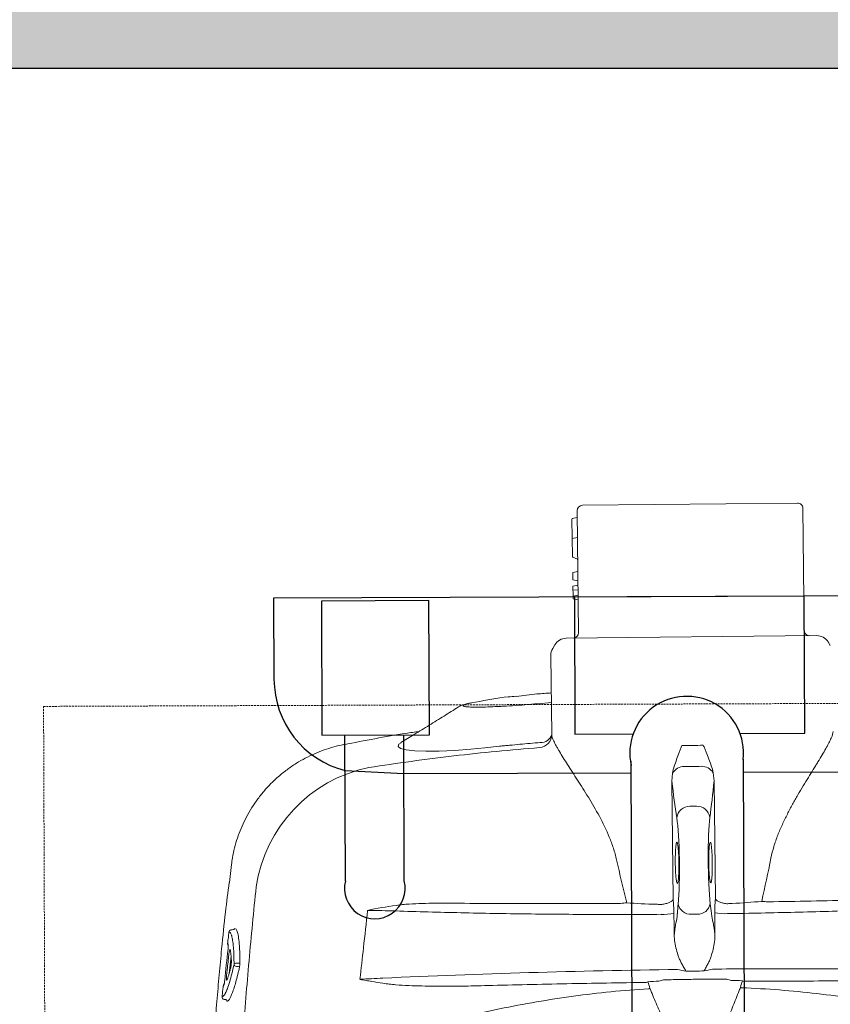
# Model space of a CAD drawing. Header units: inches. Extents: x 1703 to 137267, y -37098 to 14102.
# Tile 31 of 142: x 39191 to 39405, y 7862 to 8121. Entities that reach past the tile are written whole.
import ezdxf

# ---------------------------------------------------------------- set-up
doc = ezdxf.new("R2010")
doc.units = ezdxf.units.IN
doc.header["$MEASUREMENT"] = 0
doc.linetypes.add('11aa1PB-bd$0$11aa1PB-af$0$TRATTEGGIATA', pattern=[0.75, 0.5, -0.25])
for name, color, linetype, lineweight in [('CKD Equipments', 252, 'Continuous', 0), ('FAINTEQUIP', 252, 'Continuous', 0), ('LEVEL-F-OVERALL LAYOUT$0$A-WALL', 251, 'Continuous', 13)]:
    doc.layers.add(name, color=color, linetype=linetype, lineweight=lineweight)
doc.layers.add('EQUIPMENT', color=1, linetype='Continuous')

# ---------------------------------------------------------------- blocks, each defined once
blk = doc.blocks.new('G$C62143A14')
at = {"linetype": 'Continuous', "lineweight": 0}
for p, q in [((142.09, 481.19), (198.78, 481.8)), ((200.55, 448.21), (200.2, 480.41)), ((139.33, 477.57), (139.43, 467.67)), ((139.48, 477.75), (140.59, 477.95)), ((140.7, 479.77), (141.05, 447.57)), ((140.7, 479.77), (140.72, 478.13)), ((139.38, 472.47), (140.78, 472.73)), ((139.56, 472.5), (139.58, 472.5)), ((139.53, 467.51), (140.74, 466.96)), ((140.84, 466.81), (140.88, 463.71)), ((140.88, 463.71), (139.53, 463.46)), ((139.53, 463.46), (139.55, 461.55)), ((140.9, 461.32), (139.55, 461.55)), ((140.91, 460.16), (139.57, 459.91)), ((139.57, 459.91), (139.6, 457.25)), ((140.9, 461.32), (140.91, 460.16)), ((140.93, 458.82), (139.58, 458.93)), ((140.94, 457.5), (139.6, 457.25)), ((139.6, 457.25), (139.61, 456.53)), ((140.96, 456.31), (139.61, 456.53)), ((203.83, 446.85), (137.8, 446.14)), ((134.81, 444.41), (134.24, 443.43)), ((207.44, 444.22), (206.85, 445.18)), ((133.76, 441.62), (133.99, 420.82)), ((113.93, 429.31), (112.94, 429.15)), ((130.32, 428.9), (133.9, 429.19)), ((79.21, 418.06), (79.21, 418.06)), ((165.81, 410.59), (165.64, 408.47)), ((176.8, 408.59), (176.59, 410.7)), ((165.64, 408.47), (165.98, 377.3)), ((177.13, 377.42), (176.8, 408.59)), ((170.42, 401.86), (172.16, 401.88)), ((49.55, 386.51), (49, 381.81)), ((49.57, 386.5), (49.57, 386.51)), ((170.85, 373.41), (172.34, 373.42)), ((48.88, 368.7), (48.87, 368.69)), ((49.39, 369.29), (49.5, 369.31)), ((50.37, 369.67), (50.78, 369.47)), ((49.44, 362.37), (48.95, 357.79)), ((50.85, 360.49), (51.48, 360.49)), ((51.33, 359.64), (50.86, 359.63)), ((47.71, 350.93), (47.62, 350.94)), ((47.68, 350.93), (48.05, 350.9))]:
    blk.add_line(p, q, dxfattribs=at)
at = {"linetype": 'Continuous', "lineweight": 0, "flags": 128}
for points in [[(139.47, 477.74), (139.47, 477.74), (139.48, 477.75)], [(94.26, 418.59), (93.66, 418.2), (93.46, 417.59), (94.13, 417.09), (95.62, 416.73), (97.89, 416.49), (100.81, 416.39), (104.33, 416.43), (108.32, 416.6), (112.67, 416.91), (116.39, 417.25), (120.19, 417.68), (120.19, 417.68), (120.19, 417.68)]]:
    blk.add_lwpolyline(points, dxfattribs=at)
at = {"linetype": 'Continuous', "lineweight": 0}
for centre, radius, start, end in [((142.1, 479.79), 1.4, 90.6162, 180.6162), ((198.8, 480.4), 1.4, 0.6162, 90.6162), ((139.5, 477.57), 0.175, 100.6162, 179.8134), ((140.55, 478.12), 0.175, 280.6162, 1.5356), ((139.61, 467.67), 0.175, 180.2997, 244.6825), ((140.67, 466.8), 0.175, 359.7298, 66.3191), ((139.65, 447.56), 1.4, 270.6162, 0.6162), ((201.95, 448.23), 1.4, 180.6162, 270.6162), ((203.87, 443.35), 3.5, 31.58, 90.6162), ((137.83, 442.64), 3.5, 90.6162, 149.6525), ((137.26, 441.66), 3.5, 149.6525, 180.6162), ((130.52, 420.79), 3.47, 274.6644, 0.6066), ((131.16, 421.56), 2.92, 266.0995, 345.287), ((93.4, 375.11), 37.74, 101.688, 171.5562), ((169.03, 408.55), 3.81, 91.0104, 147.7315), ((173.41, 408.6), 3.81, 33.5009, 90.222), ((170.39, 398.41), 3.45, 89.4632, 172.6991), ((172.27, 398.43), 3.45, 8.5333, 91.7692), ((170.66, 376.8), 3.4, 192.1812, 273.2187), ((172.46, 376.82), 3.4, 268.0138, 349.0513), ((179.6, 386.55), 13.01, 258.4187, 273.3931), ((163.31, 386.4), 13.03, 267.8432, 282.7971), ((49.57, 368.62), 0.7, 105.1816, 173.5015), ((49.57, 368.62), 0.695, 105.2693, 173.8356), ((49.23, 365.55), 0.7, 173.3804, 218.7703), ((50.81, 359.83), 0.662, 86.742, 152.268), ((50.9, 360.34), 0.71, 196.8739, 266.2326), ((51.31, 359.28), 0.355, 16.969, 86.1806), ((51.49, 360.82), 0.331, 266.795, 332.1856), ((155.01, 366.47), 11.7, 289.4003, 291.6643), ((188.33, 366.83), 11.7, 249.5682, 251.8322), ((48.04, 354.42), 0.696, 128.4109, 174.5774), ((165.6, 356.38), 6.29, 203.4577, 206.904), ((177.96, 356.51), 6.29, 334.3284, 337.7748), ((47.76, 351.62), 0.697, 174.0499, 258.4519)]:
    blk.add_arc(centre, radius, start, end, dxfattribs=at)
for centre, major_axis, ratio, start_param, end_param in [((173.14, 540.75), (1.8, -166.89), 0.087489, 5.626486, 5.727956), ((166.46, 540.68), (1.8, -166.89), 0.087489, 0.555229, 0.6567), ((166.45, 386.94), (0.15, -14), 0.087489, 0.682539, 2.586364), ((176.46, 387.05), (0.15, -14), 0.087489, 3.696821, 5.600646), ((171.51, 381.35), (37.1, 0.4), 0.145844, 4.211758, 4.440687), ((171.51, 381.35), (37.1, 0.4), 0.145844, 4.984033, 5.21302), ((172.59, 312.04), (0.89, -82.6), 0.087489, 3.824132, 3.871858), ((171.93, 312.03), (0.89, -82.6), 0.087489, 2.411328, 2.459054), ((166.41, 381.34), (0.11, -10.5), 0.087489, 0.30744, 0.730265), ((176.62, 381.45), (0.11, -10.5), 0.087489, 5.55292, 5.975743), ((171.84, 350.64), (37.1, 0.4), 0.145844, 1.830411, 1.913269), ((171.84, 350.64), (37.1, 0.4), 0.145844, 1.228323, 1.311182)]:
    blk.add_ellipse(centre, major_axis=major_axis, ratio=ratio, start_param=start_param, end_param=end_param, dxfattribs=at)
for points, knots in [([(124.61, 430.86), (123.92, 430.81), (120.23, 430.56), (116.76, 429.87), (113.93, 429.31)], [0, 0, 0, 0, 0.187713, 1, 1, 1, 1]), ([(133.87, 431.73), (132.61, 431.65), (129.52, 431.46), (126.44, 431.07), (124.61, 430.84)], [0, 0, 0, 0, 0.406128, 1, 1, 1, 1]), ([(112.72, 429.1), (112.54, 429.08), (112.03, 428.98), (111.21, 428.78), (110.45, 428.55), (109.86, 428.32), (109.52, 428.12), (109.39, 428.05)], [0, 0, 0, 0, 0.100787, 0.407598, 0.731303, 0.895894, 1, 1, 1, 1]), ([(112.94, 429.15), (112.46, 429.05), (111.51, 428.84), (110.75, 428.57), (110.53, 428.34), (110.88, 428.16), (111.82, 428.04), (113.29, 427.99), (115.28, 427.99), (117.7, 428.06), (120.5, 428.19), (123.59, 428.37), (126.9, 428.61), (129.18, 428.8), (130.32, 428.9)], [0, 0, 0, 0, 0.082617, 0.165235, 0.248974, 0.332713, 0.416293, 0.499873, 0.583402, 0.66693, 0.750192, 0.833453, 0.916727, 1, 1, 1, 1]), ([(109.39, 428.05), (108.12, 427.23), (105.58, 425.64), (101.69, 423.22), (97.89, 420.88), (95.41, 419.35), (94.24, 418.63)], [0, 0, 0, 0, 0.253353, 0.510138, 0.769176, 1, 1, 1, 1]), ([(99.02, 421.57), (97.86, 421.41), (91.22, 420.48), (84.64, 419.17), (79.21, 418.1)], [0, 0, 0, 0, 0.174606, 1, 1, 1, 1]), ([(133.99, 420.82), (134, 420.37), (134.2, 419.77), (134.72, 418.63), (134.93, 418.21), (135.3, 417.53), (135.44, 417.29), (135.72, 416.8), (135.87, 416.55), (136.64, 415.25), (137.37, 414.09), (138.58, 412.21), (139, 411.55), (139.88, 410.19), (140.34, 409.49), (141.72, 407.33), (142.68, 405.82), (144.62, 402.65), (145.6, 400.98), (147.49, 397.46), (148.39, 395.64), (149.56, 392.78), (149.93, 391.81), (150.58, 389.81), (150.87, 388.79), (151.1, 387.73)], [0, 0, 0, 0, 0.125, 0.125, 0.1875, 0.1875, 0.21875, 0.21875, 0.25, 0.25, 0.375, 0.375, 0.4375, 0.4375, 0.5, 0.5, 0.625, 0.625, 0.75, 0.75, 0.875, 0.875, 0.9375, 0.9375, 1, 1, 1, 1]), ([(191.78, 388.17), (191.99, 389.22), (192.26, 390.25), (192.87, 392.28), (193.22, 393.28), (193.97, 395.21), (194.37, 396.15), (195.22, 398), (195.66, 398.9), (196.56, 400.66), (197.02, 401.53), (197.72, 402.8), (197.95, 403.22), (198.43, 404.05), (198.66, 404.46), (199.83, 406.48), (200.76, 408.01), (202.1, 410.19), (202.54, 410.89), (203.17, 411.93), (203.38, 412.27), (203.79, 412.93), (203.99, 413.25), (204.96, 414.85), (205.66, 416.01), (206.41, 417.33), (206.55, 417.58), (206.82, 418.08), (206.95, 418.32), (207.3, 419.01), (207.5, 419.42), (208, 420.56), (208.18, 421.17), (208.18, 421.59)], [0, 0, 0, 0, 0.0625, 0.0625, 0.125, 0.125, 0.1875, 0.1875, 0.25, 0.25, 0.3125, 0.3125, 0.34375, 0.34375, 0.375, 0.375, 0.5, 0.5, 0.5625, 0.5625, 0.59375, 0.59375, 0.625, 0.625, 0.75, 0.75, 0.78125, 0.78125, 0.8125, 0.8125, 0.875, 0.875, 1, 1, 1, 1]), ([(79.19, 418.13), (79.18, 418.13), (78.27, 417.99), (76.52, 417.53), (73.94, 416.74), (71.43, 415.74), (68.99, 414.57), (66.56, 413.17), (64.18, 411.55), (61.88, 409.7), (59.76, 407.69), (57.83, 405.55), (56.09, 403.3), (54.54, 400.95), (53.19, 398.52), (52.04, 396.03), (51.09, 393.49), (50.34, 390.91), (49.81, 388.58), (49.62, 387.11), (49.54, 386.51)], [0, 0, 0, 0, 0.001134, 0.05921, 0.117416, 0.175724, 0.234114, 0.292568, 0.357035, 0.420781, 0.483687, 0.545808, 0.607185, 0.667848, 0.727816, 0.787098, 0.845698, 0.903609, 0.960817, 1, 1, 1, 1]), ([(120.19, 417.68), (120.42, 417.7), (120.64, 417.73), (121.09, 417.77), (121.76, 417.84), (123.33, 417.99), (124.68, 418.11), (127.37, 418.36), (129.17, 418.51), (130.97, 418.65)], [0, 0, 0, 0, 0.0625, 0.0625, 0.125, 0.25, 0.5, 0.5, 1, 1, 1, 1]), ([(165.81, 410.59), (165.93, 411.21), (166.1, 411.82), (166.49, 413.03), (166.7, 413.63), (167.14, 414.84), (167.37, 415.44), (167.71, 416.36), (167.82, 416.67), (168.05, 417.29), (168.17, 417.6), (168.28, 417.91)], [0, 0, 0, 0, 0.25, 0.25, 0.5, 0.5, 0.75, 0.75, 0.875, 0.875, 1, 1, 1, 1]), ([(176.59, 410.7), (176.46, 411.32), (176.27, 411.93), (175.86, 413.13), (175.63, 413.72), (175.16, 414.92), (174.92, 415.52), (174.56, 416.44), (174.44, 416.74), (174.2, 417.36), (174.08, 417.67), (173.95, 417.97)], [0, 0, 0, 0, 0.25, 0.25, 0.5, 0.5, 0.75, 0.75, 0.875, 0.875, 1, 1, 1, 1]), ([(85.76, 412.06), (89.48, 412.63), (96.91, 413.75), (108.15, 415.16), (119.44, 416.38), (127.01, 417.01), (130.8, 417.33)], [0, 0, 0, 0, 0.249615, 0.499229, 0.749615, 1, 1, 1, 1]), ([(120.19, 417.68), (120.19, 417.68), (120.19, 417.68), (120.19, 417.68), (120.19, 417.68), (120.19, 417.68), (120.19, 417.68)], [0.00000000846, 0.00000000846, 0.00000000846, 0.00000000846, 0.000000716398, 0.000000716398, 0.000000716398, 0.000001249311, 0.000001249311, 0.000001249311, 0.000001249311]), ([(120.19, 417.68), (120.19, 417.68), (120.19, 417.68), (120.19, 417.68), (120.19, 417.68), (120.19, 417.68)], [0, 0, 0, 0, 0.051824, 0.658198, 1, 1, 1, 1]), ([(166.57, 386.94), (166.57, 387.36), (166.56, 388.38), (166.61, 389.91), (166.7, 391.28), (166.83, 392.15), (166.96, 392.47), (167.04, 392.27), (167.07, 392.2)], [0, 0, 0, 0, 0.132098, 0.323568, 0.515413, 0.707812, 0.900839, 1, 1, 1, 1]), ([(167.07, 392.2), (167.1, 392.16), (167.18, 392.04), (167.3, 391.21), (167.43, 389.83), (167.49, 388.32), (167.53, 386.73), (167.52, 385.13), (167.46, 383.53), (167.36, 382.28), (167.26, 381.9), (167.22, 381.72)], [0, 0, 0, 0, 0.060949, 0.185979, 0.310678, 0.434944, 0.512562, 0.636279, 0.760031, 0.884002, 1, 1, 1, 1]), ([(175.45, 390.08), (175.46, 390.33), (175.5, 391.09), (175.6, 391.91), (175.75, 392.47), (175.85, 392.32), (175.91, 392.24)], [0, 0, 0, 0, 0.138476, 0.425595, 0.712972, 1, 1, 1, 1]), ([(175.91, 392.24), (175.96, 392.05), (176.06, 391.67), (176.19, 390.43), (176.29, 388.84), (176.33, 387.27), (176.33, 385.7), (176.3, 384.2), (176.2, 382.87), (176.11, 382.1), (176.06, 381.99), (176.05, 381.98)], [0, 0, 0, 0, 0.12873, 0.257, 0.385042, 0.513035, 0.593354, 0.721934, 0.850956, 0.980313, 1, 1, 1, 1]), ([(175.39, 387.04), (175.39, 387.22), (175.39, 388.01), (175.4, 388.78), (175.42, 389.6), (175.44, 389.84), (175.45, 390.08)], [0, 0, 0, 0, 0.170805, 0.715603, 0.716948, 1, 1, 1, 1]), ([(167.22, 381.72), (167.21, 381.7), (167.16, 381.45), (167.05, 381.51), (166.89, 381.97), (166.74, 383.06), (166.63, 384.58), (166.58, 385.96), (166.57, 386.75), (166.57, 386.94)], [0, 0, 0, 0, 0.012552, 0.198689, 0.385047, 0.571255, 0.757017, 0.942123, 1, 1, 1, 1]), ([(176.05, 381.98), (176.01, 381.85), (175.91, 381.59), (175.76, 381.91), (175.61, 382.77), (175.49, 384.12), (175.42, 385.62), (175.4, 386.63), (175.39, 387.04)], [0, 0, 0, 0, 0.154069, 0.335329, 0.515993, 0.696154, 0.875965, 1, 1, 1, 1]), ([(48.93, 381.81), (48.6, 379.21), (47.9, 373.59), (47.04, 365.37), (46.3, 357.46), (45.69, 350.42), (45.11, 343.22), (44.57, 335.88), (44.05, 328.44), (43.55, 320.81), (43.08, 313.03), (42.64, 305.12), (42.26, 298.03), (41.95, 291.8), (41.68, 286.4), (41.42, 281.01), (41.15, 275.42), (40.92, 270.71), (40.72, 266.92), (40.56, 263.77), (40.38, 260.45), (40.21, 257.38), (40.08, 254.83), (39.98, 252.7), (39.9, 250.79), (39.84, 248.9), (39.83, 247.83), (39.91, 243.32)], [0, 0, 0, 0, 0.063316, 0.137046, 0.187379, 0.237747, 0.288072, 0.337874, 0.387718, 0.437523, 0.488782, 0.540075, 0.591317, 0.625909, 0.660493, 0.695746, 0.730982, 0.771161, 0.791716, 0.812265, 0.841912, 0.872106, 0.896195, 0.920292, 0.944907, 0.969526, 1, 1, 1, 1]), ([(50.21, 302.26), (50.81, 315.39), (51.6, 328.49), (53.06, 348.08), (53.59, 354.61), (54.76, 367.64), (55.39, 374.15), (56.07, 380.65)], [0, 0, 0, 0, 0.5, 0.5, 0.75, 0.75, 1, 1, 1, 1]), ([(92.96, 375.75), (93.53, 375.83), (94.1, 375.9), (95.25, 376.01), (95.82, 376.05), (97.55, 376.17), (98.7, 376.22), (102.15, 376.32), (104.46, 376.33), (106.77, 376.32)], [0, 0, 0, 0, 0.125, 0.125, 0.25, 0.25, 0.5, 0.5, 1, 1, 1, 1]), ([(152.13, 376.25), (152.42, 376.28), (152.7, 376.31), (153.25, 376.37), (153.51, 376.39), (153.76, 376.41)], [0, 0, 0, 0, 0.5, 0.5, 1, 1, 1, 1]), ([(163.29, 376.05), (163.66, 376.11), (164, 376.18), (164.64, 376.37), (164.91, 376.48), (165.39, 376.71), (165.58, 376.83), (165.79, 377.01), (165.85, 377.07), (165.91, 377.15), (165.93, 377.18), (165.96, 377.24), (165.97, 377.27), (165.98, 377.3)], [0, 0, 0, 0, 0.25, 0.25, 0.5, 0.5, 0.75, 0.75, 0.875, 0.875, 0.9375, 0.9375, 1, 1, 1, 1]), ([(165.98, 377.3), (166.01, 377.09), (166.03, 376.85), (166.08, 376.32), (166.1, 376.03), (166.14, 375.42), (166.16, 375.08), (166.18, 374.4), (166.19, 374.05), (166.2, 373.69)], [0, 0, 0, 0, 0.25, 0.25, 0.5, 0.5, 0.75, 0.75, 1, 1, 1, 1]), ([(176.99, 373.81), (176.99, 374.17), (176.99, 374.52), (177, 375.2), (177.01, 375.53), (177.04, 376.15), (177.05, 376.44), (177.09, 376.97), (177.11, 377.21), (177.13, 377.42)], [0, 0, 0, 0, 0.25, 0.25, 0.5, 0.5, 0.75, 0.75, 1, 1, 1, 1]), ([(179.85, 376.23), (179.48, 376.28), (179.13, 376.35), (178.5, 376.52), (178.22, 376.62), (177.73, 376.84), (177.54, 376.96), (177.33, 377.13), (177.27, 377.19), (177.2, 377.28), (177.18, 377.31), (177.15, 377.36), (177.14, 377.39), (177.13, 377.42)], [0, 0, 0, 0, 0.25, 0.25, 0.5, 0.5, 0.75, 0.75, 0.875, 0.875, 0.9375, 0.9375, 1, 1, 1, 1]), ([(189.37, 376.8), (189.62, 376.78), (189.89, 376.76), (190.43, 376.72), (190.71, 376.7), (191, 376.67)], [0, 0, 0, 0, 0.5, 0.5, 1, 1, 1, 1]), ([(191, 376.67), (198.59, 376.8), (206.17, 376.94), (221.3, 377.29), (228.84, 377.49), (236.37, 377.71)], [0, 0, 0, 0, 0.5, 0.5, 1, 1, 1, 1]), ([(162.82, 373.38), (156.9, 373.34), (151, 373.33), (139.22, 373.37), (133.34, 373.42), (121.64, 373.56), (115.82, 373.67), (104.29, 373.93), (98.57, 374.08), (92.89, 374.27)], [0, 0, 0, 0, 0.25, 0.25, 0.5, 0.5, 0.75, 0.75, 1, 1, 1, 1]), ([(106.77, 376.32), (114.3, 376.26), (121.85, 376.22), (136.97, 376.2), (144.55, 376.21), (152.13, 376.25)], [0, 0, 0, 0, 0.5, 0.5, 1, 1, 1, 1]), ([(250.28, 375.96), (244.6, 375.66), (238.88, 375.38), (227.37, 374.87), (221.57, 374.64), (209.88, 374.24), (204, 374.07), (192.2, 373.78), (186.29, 373.66), (180.37, 373.57)], [0, 0, 0, 0, 0.25, 0.25, 0.5, 0.5, 0.75, 0.75, 1, 1, 1, 1]), ([(166.3, 367.99), (166.33, 368.36), (166.37, 368.72), (166.45, 369.38), (166.49, 369.69), (166.61, 370.52), (166.7, 370.98), (166.79, 371.34)], [0, 0, 0, 0, 0.25, 0.25, 0.5, 0.5, 1, 1, 1, 1]), ([(176.45, 371.44), (176.55, 371.09), (176.65, 370.63), (176.79, 369.8), (176.83, 369.49), (176.93, 368.84), (176.97, 368.48), (177.01, 368.1)], [0, 0, 0, 0, 0.5, 0.5, 0.75, 0.75, 1, 1, 1, 1]), ([(48.88, 368.7), (48.82, 368.23), (48.77, 367.77), (48.72, 367.3), (48.66, 366.75), (48.59, 366.19), (48.53, 365.63)], [0, 0, 0, 0, 0.002, 0.002, 0.002, 0.004411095, 0.004411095, 0.004411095, 0.004411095]), ([(49.6, 367.67), (49.59, 367.74), (49.53, 368), (49.39, 368.32), (49.17, 368.7), (48.97, 368.7), (48.88, 368.7)], [0, 0, 0, 0, 0.074197, 0.28708, 0.641001, 1, 1, 1, 1]), ([(50.1, 369.38), (50.05, 369.37), (49.84, 369.35), (49.64, 369.33), (49.5, 369.31)], [0, 0, 0, 0, 0.205831, 1, 1, 1, 1]), ([(50.29, 369.5), (50.29, 369.5), (50.29, 369.5), (50.29, 369.49), (50.28, 369.48), (50.23, 369.43), (50.15, 369.38), (50.1, 369.38), (50.1, 369.38)], [0, 0, 0, 0, 0.014276, 0.209132, 0.380371, 0.579352, 0.841929, 1, 1, 1, 1]), ([(50.29, 369.5), (50.3, 369.54), (50.33, 369.64), (50.35, 369.66), (50.37, 369.67)], [0, 0, 0, 0, 0.370215, 1, 1, 1, 1]), ([(50.78, 369.47), (50.91, 369.23), (51.16, 368.75), (51.45, 367.18), (51.6, 365.66), (51.7, 364.15), (51.76, 362.77), (51.78, 361.37), (51.79, 360.67)], [0, 0, 0, 0, 0.21968, 0.439192, 0.658685, 0.696773, 0.849384, 1, 1, 1, 1]), ([(50.22, 360.13), (50.21, 360.96), (50.19, 362.64), (50.06, 364.8), (49.87, 366.58), (49.69, 367.32), (49.6, 367.67)], [0, 0, 0, 0, 0.240852, 0.487107, 0.75984, 1, 1, 1, 1]), ([(166.3, 367.99), (166.29, 367.33), (166.35, 366.67), (166.54, 365.37), (166.68, 364.73), (167.01, 363.45), (167.21, 362.82), (167.56, 361.88), (167.68, 361.57), (167.95, 360.96), (168.09, 360.66), (168.26, 360.37)], [0, 0, 0, 0, 0.25, 0.25, 0.5, 0.5, 0.75, 0.75, 0.875, 0.875, 1, 1, 1, 1]), ([(175.21, 360.44), (175.38, 360.74), (175.52, 361.04), (175.77, 361.66), (175.89, 361.97), (176.21, 362.91), (176.4, 363.55), (176.7, 364.83), (176.83, 365.48), (176.99, 366.78), (177.04, 367.44), (177.01, 368.1)], [0, 0, 0, 0, 0.125, 0.125, 0.25, 0.25, 0.5, 0.5, 0.75, 0.75, 1, 1, 1, 1]), ([(48.64, 365.54), (48.66, 365.53), (48.67, 365.47), (48.69, 365.36), (48.69, 365.31), (48.69, 365.21), (48.69, 365.15), (48.69, 365.02), (48.69, 364.96), (48.68, 364.81), (48.68, 364.74), (48.66, 364.5), (48.65, 364.33), (48.63, 364.16)], [0, 0, 0, 0, 0.25, 0.25, 0.375, 0.375, 0.5, 0.5, 0.625, 0.625, 0.75, 0.75, 1, 1, 1, 1]), ([(48.84, 362.72), (48.86, 362.83), (48.87, 362.94), (48.9, 363.16), (48.92, 363.26), (48.95, 363.45), (48.97, 363.55), (49.01, 363.71), (49.02, 363.78), (49.08, 363.96), (49.11, 364.04), (49.16, 364.08), (49.17, 364.08), (49.2, 364.05), (49.21, 364.03), (49.21, 363.99)], [0, 0, 0, 0, 0.125, 0.125, 0.25, 0.25, 0.375, 0.375, 0.5, 0.5, 0.75, 0.75, 0.875, 0.875, 1, 1, 1, 1]), ([(49.21, 363.99), (49.25, 363.83), (49.29, 363.65), (49.35, 363.26), (49.38, 363.04), (49.45, 362.33), (49.49, 361.79), (49.52, 361.18)], [0, 0, 0, 0, 0.25, 0.25, 0.5, 0.5, 1, 1, 1, 1]), ([(48.27, 357.44), (48.32, 357.9), (48.37, 358.37), (48.42, 358.83), (48.56, 360.13), (48.7, 361.42), (48.84, 362.72)], [0, 0, 0, 0, 0.002, 0.002, 0.002, 0.00758254, 0.00758254, 0.00758254, 0.00758254]), ([(49.52, 361.18), (49.52, 361.11), (49.52, 361.04), (49.52, 360.88), (49.52, 360.79), (49.51, 360.61), (49.5, 360.52), (49.49, 360.32), (49.48, 360.23), (49.46, 360.03), (49.45, 359.93), (49.42, 359.74), (49.41, 359.64), (49.38, 359.46), (49.36, 359.38), (49.33, 359.22), (49.31, 359.14), (49.3, 359.08)], [0, 0, 0, 0, 0.125, 0.125, 0.25, 0.25, 0.375, 0.375, 0.5, 0.5, 0.625, 0.625, 0.75, 0.75, 0.875, 0.875, 1, 1, 1, 1]), ([(48.01, 352.76), (48.15, 353.07), (48.49, 353.78), (49.05, 355.5), (49.64, 357.64), (50.03, 359.3), (50.22, 360.13)], [0, 0, 0, 0, 0.220226, 0.504612, 0.749666, 1, 1, 1, 1]), ([(51.65, 359.39), (51.61, 359.21), (51.57, 359.04), (51.49, 358.69), (51.37, 358.18), (51.25, 357.69), (51.02, 356.75), (50.86, 356.15), (50.56, 355.04), (50.4, 354.53), (50.1, 353.57), (49.95, 353.14), (49.52, 351.99), (49.25, 351.42), (48.94, 350.94), (48.88, 350.86), (48.76, 350.72), (48.7, 350.66), (48.53, 350.54), (48.43, 350.5), (48.33, 350.52)], [0, 0, 0, 0, 0.03125, 0.03125, 0.0625, 0.125, 0.125, 0.25, 0.25, 0.375, 0.375, 0.5, 0.5, 0.75, 0.75, 0.8125, 0.8125, 0.875, 0.875, 1, 1, 1, 1]), ([(49.3, 359.08), (49.22, 358.75), (49.13, 358.45), (48.97, 357.88), (48.89, 357.61), (48.66, 356.87), (48.5, 356.46), (48.36, 356.13)], [0, 0, 0, 0, 0.25, 0.25, 0.5, 0.5, 1, 1, 1, 1]), ([(51.79, 360.67), (51.79, 360.58), (51.79, 360.47), (51.77, 360.25), (51.76, 360.14), (51.74, 359.91), (51.72, 359.79), (51.69, 359.58), (51.67, 359.48), (51.65, 359.39)], [0, 0, 0, 0, 0.25, 0.25, 0.5, 0.5, 0.75, 0.75, 1, 1, 1, 1]), ([(89.48, 356.56), (102.2, 357.15), (115.02, 357.64), (140.91, 358.4), (153.96, 358.68), (167.14, 358.84)], [0, 0, 0, 0, 0.5, 0.5, 1, 1, 1, 1]), ([(168.26, 360.37), (168.45, 360.04), (168.64, 359.71), (169.01, 359.06), (169.19, 358.73), (169.38, 358.4)], [0, 0, 0, 0, 0.5, 0.5, 1, 1, 1, 1]), ([(175.21, 360.44), (175.03, 360.11), (174.85, 359.78), (174.49, 359.11), (174.32, 358.78), (174.14, 358.45)], [0, 0, 0, 0, 0.5, 0.5, 1, 1, 1, 1]), ([(176.37, 358.94), (182.93, 359), (189.47, 359.03), (199.27, 359.03), (202.53, 359.03), (209.05, 359), (212.31, 358.99), (218.81, 358.93), (222.06, 358.9), (228.52, 358.82), (231.74, 358.78), (241.38, 358.62), (247.76, 358.49), (254.1, 358.33)], [0, 0, 0, 0, 0.25, 0.25, 0.375, 0.375, 0.5, 0.5, 0.625, 0.625, 0.75, 0.75, 1, 1, 1, 1]), ([(47.76, 355.99), (47.74, 355.82), (47.72, 355.65), (47.69, 355.41), (47.68, 355.33), (47.65, 355.19), (47.64, 355.12), (47.61, 354.99), (47.6, 354.93), (47.57, 354.82), (47.56, 354.77), (47.52, 354.65), (47.5, 354.6), (47.48, 354.58)], [0, 0, 0, 0, 0.25, 0.25, 0.375, 0.375, 0.5, 0.5, 0.625, 0.625, 0.75, 0.75, 1, 1, 1, 1]), ([(48.36, 356.13), (48.33, 356.05), (48.29, 356.03), (48.26, 356.07), (48.25, 356.1), (48.23, 356.17), (48.22, 356.23), (48.22, 356.36), (48.21, 356.43), (48.21, 356.6), (48.22, 356.69), (48.22, 356.89), (48.23, 357), (48.25, 357.22), (48.26, 357.33), (48.27, 357.44)], [0, 0, 0, 0, 0.25, 0.25, 0.375, 0.375, 0.5, 0.5, 0.625, 0.625, 0.75, 0.75, 0.875, 0.875, 1, 1, 1, 1]), ([(83.55, 356.23), (83.51, 356.25), (83.46, 356.26), (83.42, 356.27), (83.41, 356.28), (83.41, 356.28), (83.4, 356.28)], [0, 0, 0, 0, 0.0001941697, 0.0001941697, 0.0001941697, 0.0002311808, 0.0002311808, 0.0002311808, 0.0002311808]), ([(89.45, 355.2), (88.46, 355.35), (87.48, 355.52), (86, 355.77), (85.51, 355.86), (84.77, 355.99), (84.53, 356.03), (84.16, 356.1), (84.04, 356.13), (83.85, 356.16), (83.79, 356.17), (83.67, 356.2), (83.61, 356.21), (83.55, 356.23)], [0, 0, 0, 0, 0.5, 0.5, 0.75, 0.75, 0.875, 0.875, 0.9375, 0.9375, 0.96875, 0.96875, 1, 1, 1, 1]), ([(180.14, 356.29), (178.75, 356.29), (177.36, 356.29), (174.57, 356.28), (171.78, 356.26), (168.99, 356.22), (166.21, 356.17), (164.81, 356.14), (163.42, 356.11)], [0, 0, 0, 0, 0.25, 0.25, 0.5, 0.75, 0.75, 1, 1, 1, 1]), ([(226.5, 355.78), (219.55, 355.81), (212.59, 355.82), (198.65, 355.8), (191.67, 355.77), (184.68, 355.72)], [0, 0, 0, 0, 0.5, 0.5, 1, 1, 1, 1]), ([(47.35, 354.48), (47.3, 354.02), (47.25, 353.55), (47.21, 353.09), (47.16, 352.63), (47.11, 352.16), (47.07, 351.7)], [0, 0, 0, 0, 0.002, 0.002, 0.002, 0.003999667, 0.003999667, 0.003999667, 0.003999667]), ([(82.05, 338.49), (88.31, 340.43), (94.62, 342.26), (104.17, 344.77), (107.37, 345.57), (113.78, 347.08), (117, 347.79), (126.68, 349.77), (133.19, 350.9), (143.02, 352.25), (146.31, 352.64), (152.9, 353.29), (156.2, 353.56), (159.5, 353.76)], [0, 0, 0, 0, 0.25, 0.25, 0.375, 0.375, 0.5, 0.5, 0.75, 0.75, 0.875, 0.875, 1, 1, 1, 1]), ([(117.12, 354.6), (114.8, 354.54), (112.49, 354.49), (107.86, 354.43), (105.55, 354.42), (100.93, 354.46), (98.63, 354.5), (95.17, 354.66), (94.02, 354.72), (92.3, 354.86), (91.73, 354.91), (90.59, 355.04), (90.02, 355.11), (89.45, 355.2)], [0, 0, 0, 0, 0.25, 0.25, 0.5, 0.5, 0.75, 0.75, 0.875, 0.875, 0.9375, 0.9375, 1, 1, 1, 1]), ([(158.9, 355.44), (151.92, 355.34), (144.94, 355.22), (131.01, 354.94), (124.06, 354.78), (117.12, 354.6)], [0, 0, 0, 0, 0.5, 0.5, 1, 1, 1, 1]), ([(159.99, 353.53), (160.13, 353.19), (160.28, 352.84), (160.43, 352.5), (160.72, 351.82), (161.01, 351.14), (161.3, 350.47), (161.59, 349.79), (161.88, 349.11), (162.18, 348.43), (162.47, 347.76), (162.76, 347.08), (163.05, 346.4)], [0.0002616, 0.0002616, 0.0002616, 0.0002616, 0.00188464, 0.00188464, 0.00188464, 0.00508207, 0.00508207, 0.00508207, 0.00827951, 0.00827951, 0.00827951, 0.01147698, 0.01147698, 0.01147698, 0.01147698]), ([(180.5, 346.27), (181.01, 347.27), (181.28, 347.96), (181.56, 348.64), (181.83, 349.32), (182.11, 350.01), (182.38, 350.69), (182.66, 351.38), (182.94, 352.06), (183.21, 352.74), (183.35, 353.09), (183.49, 353.44), (183.64, 353.79)], [0, 0, 0, 0, 0.00319655, 0.00319655, 0.00319655, 0.00639307, 0.00639307, 0.00639307, 0.00958958, 0.00958958, 0.00958958, 0.01121538, 0.01121538, 0.01121538, 0.01121538]), ([(184.11, 354.02), (187.42, 353.89), (190.73, 353.7), (197.33, 353.19), (200.62, 352.87), (210.48, 351.74), (217.01, 350.75), (226.74, 348.97), (229.97, 348.33), (236.41, 346.95), (239.63, 346.22), (249.23, 343.92), (255.57, 342.23), (261.88, 340.42)], [0, 0, 0, 0, 0.125, 0.125, 0.25, 0.25, 0.5, 0.5, 0.625, 0.625, 0.75, 0.75, 1, 1, 1, 1]), ([(47.07, 351.7), (47.19, 351.73), (47.44, 351.79), (47.76, 352.19), (47.97, 352.67), (48.01, 352.76)], [0, 0, 0, 0, 0.4433, 0.896253, 1, 1, 1, 1]), ([(48.05, 350.9), (48.08, 350.89), (48.15, 350.88), (48.22, 350.82), (48.27, 350.76), (48.29, 350.71), (48.29, 350.69), (48.29, 350.69), (48.29, 350.69)], [0, 0, 0, 0, 0.175463, 0.400939, 0.589495, 0.747071, 0.890518, 1, 1, 1, 1]), ([(48.33, 350.52), (48.33, 350.53), (48.31, 350.55), (48.29, 350.61), (48.29, 350.69), (48.29, 350.69)], [0, 0, 0, 0, 0.3650586, 0.9797373, 1, 1, 1, 1])]:
    blk.add_open_spline(points, degree=3, knots=knots, dxfattribs=at)
for points in [[(168.28, 417.91), (169.23, 417.87), (171.12, 417.79), (173.01, 417.91), (173.95, 417.97)], [(173.39, 412.41), (172.66, 412.38), (171.18, 412.32), (169.7, 412.35), (168.97, 412.37)], [(151.1, 387.73), (151.95, 383.95), (152.83, 380.18), (153.76, 376.41)], [(189.37, 376.8), (190.22, 380.58), (191.02, 384.37), (191.78, 388.17)], [(84.34, 364.56), (84.74, 367.84), (85.09, 371.14), (85.4, 374.43)], [(85.4, 374.43), (87.9, 374.93), (90.42, 375.4), (92.96, 375.75)], [(92.89, 374.27), (90.43, 374.34), (87.93, 374.4), (85.4, 374.43)], [(161.61, 376.03), (161.97, 376.02), (162.34, 376.01), (162.7, 375.99)], [(162.7, 375.99), (162.9, 375.98), (163.09, 376), (163.29, 376.05)], [(177.01, 368.1), (177, 370.01), (177, 371.91), (176.99, 373.81)], [(179.85, 376.23), (180.04, 376.18), (180.24, 376.17), (180.44, 376.18)], [(180.44, 376.18), (180.8, 376.21), (181.16, 376.23), (181.52, 376.25)], [(166.2, 373.69), (166.23, 371.79), (166.27, 369.89), (166.3, 367.99)], [(48.63, 364.16), (48.33, 361.44), (48.04, 358.72), (47.76, 355.99)], [(48.53, 365.63), (48.57, 365.61), (48.61, 365.59), (48.64, 365.54)], [(83.4, 356.28), (83.73, 359.04), (84.04, 361.8), (84.34, 364.56)], [(167.14, 358.84), (167.88, 358.69), (168.63, 358.54), (169.38, 358.4)], [(174.14, 358.45), (172.55, 358.44), (170.97, 358.42), (169.38, 358.4)], [(176.37, 358.94), (175.63, 358.77), (174.88, 358.61), (174.14, 358.45)], [(83.4, 356.28), (85.44, 356.36), (87.47, 356.46), (89.48, 356.56)], [(159.33, 355.6), (159.52, 355.05), (159.71, 354.5), (159.83, 353.87)], [(163.42, 356.11), (163.03, 356), (162.64, 355.89), (162.26, 355.77)], [(181.31, 355.97), (180.93, 356.08), (180.54, 356.19), (180.14, 356.29)], [(183.79, 354.13), (183.89, 354.76), (184.07, 355.32), (184.25, 355.87)], [(47.48, 354.58), (47.43, 354.53), (47.39, 354.5), (47.35, 354.48)], [(159.5, 353.76), (159.55, 353.75), (159.61, 353.75), (159.65, 353.78)], [(159.65, 353.78), (159.71, 353.81), (159.77, 353.84), (159.83, 353.87)], [(183.79, 354.13), (183.85, 354.1), (183.91, 354.07), (183.96, 354.04)], [(183.96, 354.04), (184.01, 354.01), (184.06, 354.01), (184.11, 354.02)]]:
    blk.add_open_spline(points, degree=3, dxfattribs=at)
at = {"layer": 'EQUIPMENT'}
for p, q in [((79.6, 382.18), (79.45, 420.64)), ((79.6, 382.18), (79.45, 420.64)), ((79.49, 411.25), (94.99, 410.49)), ((79.49, 411.25), (94.99, 410.49))]:
    blk.add_line(p, q, dxfattribs=at)
blk.add_lwpolyline([(255.93, 413.33, 0.294125), (270.5, 436.14), (270.42, 457.48), (60.67, 456.7), (60.75, 435.36, 0.340822), (79.49, 411.25)], format="xyb", dxfattribs=at)
blk.add_lwpolyline([(255.93, 413.33, 0.294125), (270.5, 436.14), (270.42, 457.48), (60.67, 456.7), (60.75, 435.36, 0.340822), (79.49, 411.25)], format="xyb", dxfattribs=at)
blk.add_lwpolyline([(255.93, 413.33, 0.294125), (270.5, 436.14), (270.42, 457.48), (60.67, 456.7), (60.75, 435.36, 0.340822), (79.49, 411.25)], format="xyb", dxfattribs=at)
blk.add_lwpolyline([(255.93, 413.33, 0.294125), (270.5, 436.14), (270.42, 457.48), (60.67, 456.7), (60.75, 435.36, 0.340822), (79.49, 411.25)], format="xyb", dxfattribs=at)
blk.add_lwpolyline([(255.93, 413.33, 0.294125), (270.5, 436.14), (270.42, 457.48), (60.67, 456.7), (60.75, 435.36, 0.340822), (79.49, 411.25)], format="xyb", dxfattribs=at)
blk.add_lwpolyline([(255.93, 413.33, 0.294125), (270.5, 436.14), (270.42, 457.48), (60.67, 456.7), (60.75, 435.36, 0.340822), (79.49, 411.25)], format="xyb", dxfattribs=at)
blk.add_lwpolyline([(255.93, 413.33, 0.294125), (270.5, 436.14), (270.42, 457.48), (60.67, 456.7), (60.75, 435.36, 0.340822), (79.49, 411.25)], format="xyb", dxfattribs=at)
blk.add_lwpolyline([(255.93, 413.33, 0.294125), (270.5, 436.14), (270.42, 457.48), (60.67, 456.7), (60.75, 435.36, 0.340822), (79.49, 411.25)], format="xyb", dxfattribs=at)
for points in [[(183.65, 421.03), (200.7, 421.09), (200.57, 457.22), (139.97, 457), (140.1, 420.87), (155.46, 420.92)], [(183.65, 421.03), (200.7, 421.09), (200.57, 457.22), (139.97, 457), (140.1, 420.87), (155.46, 420.92)], [(183.65, 421.03), (200.7, 421.09), (200.57, 457.22), (139.97, 457), (140.1, 420.87), (155.46, 420.92)], [(183.65, 421.03), (200.7, 421.09), (200.57, 457.22), (139.97, 457), (140.1, 420.87), (155.46, 420.92)], [(183.65, 421.03), (200.7, 421.09), (200.57, 457.22), (139.97, 457), (140.1, 420.87), (155.46, 420.92)], [(183.65, 421.03), (200.7, 421.09), (200.57, 457.22), (139.97, 457), (140.1, 420.87), (155.46, 420.92)], [(183.65, 421.03), (200.7, 421.09), (200.57, 457.22), (139.97, 457), (140.1, 420.87), (155.46, 420.92)], [(183.65, 421.03), (200.7, 421.09), (200.57, 457.22), (139.97, 457), (140.1, 420.87), (155.46, 420.92)], [(95.09, 382.23), (94.95, 420.7)], [(95.09, 382.23), (94.95, 420.7)], [(95.09, 382.23), (94.95, 420.7)], [(95.09, 382.23), (94.95, 420.7)], [(95.09, 382.23), (94.95, 420.7)], [(95.09, 382.23), (94.95, 420.7)], [(95.09, 382.23), (94.95, 420.7)], [(95.09, 382.23), (94.95, 420.7)], [(155.51, 254.39), (154.92, 413.78)], [(155.51, 254.39), (154.92, 413.78)], [(155.51, 254.39), (154.92, 413.78)], [(155.51, 254.39), (154.92, 413.78)], [(155.51, 254.39), (154.92, 413.78)], [(155.51, 254.39), (154.92, 413.78)], [(155.51, 254.39), (154.92, 413.78)], [(155.51, 254.39), (154.92, 413.78)], [(184.49, 414.24), (185.08, 255.99)], [(184.49, 414.24), (185.08, 255.99)], [(184.49, 414.24), (185.08, 255.99)], [(184.49, 414.24), (185.08, 255.99)], [(184.49, 414.24), (185.08, 255.99)], [(184.49, 414.24), (185.08, 255.99)], [(184.49, 414.24), (185.08, 255.99)], [(184.49, 414.24), (185.08, 255.99)], [(94.99, 410.49), (154.93, 410.71)], [(94.99, 410.49), (154.93, 410.71)], [(94.99, 410.49), (154.93, 410.71)], [(94.99, 410.49), (154.93, 410.71)], [(94.99, 410.49), (154.93, 410.71)], [(94.99, 410.49), (154.93, 410.71)], [(94.99, 410.49), (154.93, 410.71)], [(94.99, 410.49), (154.93, 410.71)], [(184.5, 410.82), (240.44, 411.03)], [(184.5, 410.82), (240.44, 411.03)], [(184.5, 410.82), (240.44, 411.03)], [(184.5, 410.82), (240.44, 411.03)], [(184.5, 410.82), (240.44, 411.03)], [(184.5, 410.82), (240.44, 411.03)], [(184.5, 410.82), (240.44, 411.03)], [(184.5, 410.82), (240.44, 411.03)]]:
    blk.add_lwpolyline(points, dxfattribs=at)
blk.add_lwpolyline([(73.4, 420.62), (101.73, 420.72), (101.6, 456.07), (73.27, 455.96)], close=True, dxfattribs=at)
blk.add_lwpolyline([(73.4, 420.62), (101.73, 420.72), (101.6, 456.07), (73.27, 455.96)], close=True, dxfattribs=at)
blk.add_lwpolyline([(73.4, 420.62), (101.73, 420.72), (101.6, 456.07), (73.27, 455.96)], close=True, dxfattribs=at)
blk.add_lwpolyline([(73.4, 420.62), (101.73, 420.72), (101.6, 456.07), (73.27, 455.96)], close=True, dxfattribs=at)
blk.add_lwpolyline([(73.4, 420.62), (101.73, 420.72), (101.6, 456.07), (73.27, 455.96)], close=True, dxfattribs=at)
blk.add_lwpolyline([(73.4, 420.62), (101.73, 420.72), (101.6, 456.07), (73.27, 455.96)], close=True, dxfattribs=at)
blk.add_lwpolyline([(73.4, 420.62), (101.73, 420.72), (101.6, 456.07), (73.27, 455.96)], close=True, dxfattribs=at)
blk.add_lwpolyline([(73.4, 420.62), (101.73, 420.72), (101.6, 456.07), (73.27, 455.96)], close=True, dxfattribs=at)
for centre, radius, start, end in [((169.57, 415.84), 15, 353.8395, 192.3466), ((169.57, 415.84), 15, 353.8395, 192.3466), ((169.57, 415.84), 15, 353.8395, 192.3466), ((169.57, 415.84), 15, 353.8395, 192.3466), ((169.57, 415.84), 15, 353.8395, 192.3466), ((169.57, 415.84), 15, 353.8395, 192.3466), ((169.57, 415.84), 15, 353.8395, 192.3466), ((169.57, 415.84), 15, 353.8395, 192.3466), ((87.35, 380.22), 8, 165.8268, 14.5999), ((87.35, 380.22), 8, 165.8268, 14.5999), ((87.35, 380.22), 8, 165.8268, 14.5999), ((87.35, 380.22), 8, 165.8268, 14.5999), ((87.35, 380.22), 8, 165.8268, 14.5999), ((87.35, 380.22), 8, 165.8268, 14.5999), ((87.35, 380.22), 8, 165.8268, 14.5999), ((87.35, 380.22), 8, 165.8268, 14.5999)]:
    blk.add_arc(centre, radius, start, end, dxfattribs=at)
at = {"layer": 'FAINTEQUIP', "color": 4, "linetype": '11aa1PB-bd$0$11aa1PB-af$0$TRATTEGGIATA'}
blk.add_lwpolyline([(337, 429.45), (338.5, 25.45), (1.5, 24.2), (0, 428.19), (337, 429.45)], dxfattribs=at)

msp = doc.modelspace()

# ---------------------------------------------------------------- hatches: boundary and pattern name
at = {"layer": 'EQUIPMENT'}
h = msp.add_hatch(color=253, dxfattribs=at)
h.dxf.hatch_style = 1
h.paths.add_polyline_path([(32051.89, 8446.21), (30724.88, 8446.21), (30664.99, 8485.7), (30609.94, 8402.22), (32923.25, 6876.87), (32978.27, 6960.38), (32899.41, 7012.37), (32870.77, 7012.37), (32870.77, 7031.26), (32051.89, 7571.21)])
h.paths.add_polyline_path([(31952.76, 8371.21), (31951.89, 8370.57), (31951.89, 7637.15), (30838.62, 8371.21)], flags=16)
h.paths.add_polyline_path([(34770.77, 8371.21), (39065, 8371.21), (39065, 8108.65), (39471.31, 8108.65), (39471.31, 8233.65), (41621.31, 8233.65), (41621.31, 8108.65), (42027.51, 8108.65), (42027.51, 8446.21), (32951.89, 8446.21), (32951.89, 8371.21), (34670.77, 8371.21), (34670.77, 6486.77, -0.121461), (34648.72, 6200.35, -0.003202), (34646.26, 6193.07), (34641.46, 6169.94), (34721.12, 6135.44, 0.09501), (34770.77, 6394.37)])
h.paths.add_polyline_path([(33103.49, 6877.81), (33048.47, 6794.3), (33392.51, 6567.45, 0.363199), (33780.8, 5757.25), (33818.37, 5844.14), (33792.4, 5862.37), (33792.66, 5862.72, -0.279141), (33470.77, 6394.37, -0.091873), (33510.61, 6609.36)])
h.paths.add_polyline_path([(33859.07, 5829.8), (33880.45, 5825.36, -0.031), (33811.55, 5853.25), (33822.31, 5845.7), (33783.53, 5756.02, 0.014288), (33820.46, 5740.65)])
h.paths.add_polyline_path([(34507.34, 5847.19, -0.000786), (34416.38, 5903.91, -0.233154), (33892.08, 5821.6), (33891.69, 5819.4), (33860.63, 5825.85), (33823.27, 5739.59, 0.264635)])
h.paths.add_polyline_path([(34702.71, 6093.29), (34623.17, 6127.68), (34604.94, 6101.71), (34602.1, 6103.83), (34620.46, 6129.99, 0.009158), (34629.56, 6150, 0.009158), (34637.92, 6170.32), (34644.42, 6201.62), (34647.91, 6201), (34646.26, 6193.07, 0.003202), (34648.72, 6200.35, 0.121461), (34670.77, 6486.77), (34670.77, 6394.37, -0.243908), (34416.38, 5903.91, 0.000786), (34507.34, 5847.19, 0.11367)])
h.paths.add_polyline_path([(34637.21, 6168.51, -0.008345), (34629.56, 6150, -0.008345), (34621.3, 6131.76), (34703.99, 6096, 0.014288), (34720, 6132.65)])

# ---------------------------------------------------------------- linework, layer by layer
at = {"layer": 'LEVEL-F-OVERALL LAYOUT$0$A-WALL', "color": 3, "lineweight": 25}
msp.add_lwpolyline([(39065, 8371.21), (39065, 8108.65), (39471.31, 8108.65), (39471.31, 8233.65), (41621.31, 8233.65), (41621.31, 8108.65), (42027.62, 8108.65)], dxfattribs=at)

# ---------------------------------------------------------------- block references
at = {"layer": 'CKD Equipments', "ltscale": 0.25}
msp.add_blockref('G$C62143A14', (39197.72, 7512.24), dxfattribs=at)

doc.saveas('drawing.dxf')
